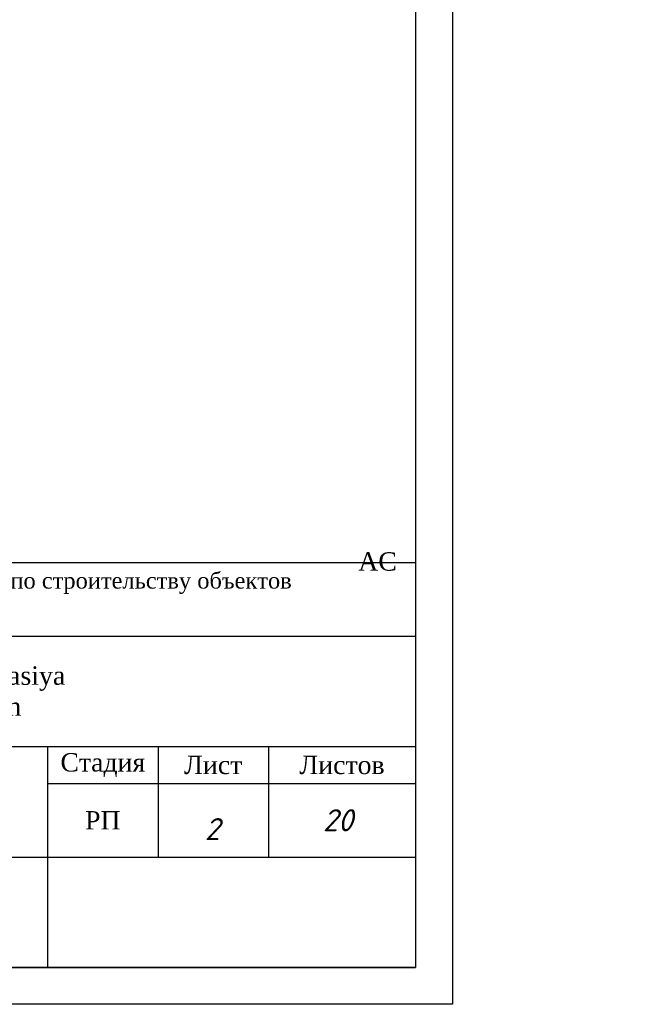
# Model space of a CAD drawing. Extents: x -119078 to 1619993, y 264752 to 340742.
# Tile 17 of 220: x 80498 to 88836, y 297220 to 310594. Entities that reach past the tile are written whole.
import ezdxf

# ---------------------------------------------------------------- set-up
doc = ezdxf.new("R2010")
doc.units = 0
doc.header["$MEASUREMENT"] = 0
doc.linetypes.add('CONTI', pattern=[0])
doc.layers.get('0').update_dxf_attribs({"color": 250, "linetype": 'CONTI'})
for name, color, linetype in [('PDF _Геометрия', 250, 'Continuous'), ('PDF _Текст', 7, 'Continuous'), ('SHTAMP', 250, 'Continuous')]:
    doc.layers.add(name, color=color, linetype=linetype)
doc.layers.add('Графа', color=7, linetype='Continuous', lineweight=30)
doc.layers.add('НАДПИСИ', color=7, linetype='Continuous', lineweight=13)
doc.styles.add('ICOCPEUR', font='isocpeui.ttf')
doc.styles.add('ISO', font='times.ttf')
doc.styles.add('PDF ISOCPEUR Italic', font='isocpeui.ttf')
doc.styles.add('style2', font='times.ttf', dxfattribs={"height": 350})
doc.styles.add('ГОСТ 300', font='isocpeui.ttf', dxfattribs={"height": 250})

# ---------------------------------------------------------------- blocks, each defined once
blk = doc.blocks.new('A$Cbab827f9')
at = {"layer": 'Графа'}
for p, q in [((-18499.99999999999, 5500), (0, 5500)), ((-18499.99999999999, 5500), (0, 5500)), ((0, 5500), (0, 0)), ((0, 5500), (0, 0)), ((-11999.99999999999, 4500), (0, 4500)), ((-18499.99999999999, 3000), (0, 3000)), ((-5000, 3000), (-5000, 0)), ((-3500, 3000), (-3500, 1500)), ((-2000, 3000), (-2000, 1500)), ((-5000, 2500), (0, 2500)), ((-11999.99999999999, 1500), (0, 1500)), ((-18499.99999999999, 0), (0, 0)), ((-18499.99999999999, 0), (0, 0))]:
    blk.add_line(p, q, dxfattribs=at)
at = {"color": 7, "linetype": 'ByBlock', "lineweight": 25, "style": 'ГОСТ 300'}
blk.add_text('20', height=300, dxfattribs=at).set_placement((-1260.695725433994, 1850.237152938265, -2.980232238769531e-08))
at = {"color": 18, "lineweight": 30, "true_color": 0x000000, "insert": (-779.593751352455, 5640.205735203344), "char_height": 300, "attachment_point": 1, "style": 'ISO'}
blk.add_mtext_dynamic_manual_height_columns('\\pi14405.478;{\\C256; \\H0.83333x;\\C7;АС}', width=5530.416411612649, gutter_width=2000, heights=[0], dxfattribs=at)
at = {"layer": 'SHTAMP', "attachment_point": 4, "style": 'style2'}
for s, insert, char_height, width in [('\\pxi0.02539,ql;Заказчик: ГУП «Инжиниринговая компания по строительству объектов водоснабжения и водоотведения» ', (-11863.8644472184, 5040.769967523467), 220, 10364.54547340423), ('{\\H1.00436x;\\C7;Kasbi tumani hududida joylashgan Renovasiya \\Phududining oqova suv tizimini barpo\\C256; qilish}', (-11900.50181027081, 3714.624023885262), 250, 11834.09660776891)]:
    blk.add_mtext(s, dxfattribs=dict(at, insert=insert, char_height=char_height, width=width))
at = {"layer": 'НАДПИСИ', "linetype": 'Continuous', "ltscale": 1000, "char_height": 250, "attachment_point": 5, "style": 'ISO'}
for s, insert, width in [('Стадия', (-4250, 2750), 1400), ('Лист', (-2750, 2750), 1400), ('Листов', (-1000, 2750), 1900), ('РП', (-4249.999936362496, 2000), 12000)]:
    blk.add_mtext(s, dxfattribs=dict(at, insert=insert, width=width))

msp = doc.modelspace()

# ---------------------------------------------------------------- linework, layer by layer
at = {"layer": 'PDF _Геометрия', "lineweight": -3}
msp.add_lwpolyline([(44381.57480568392, 326913.7500491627), (86377.33887611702, 326913.7500491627), (86377.33887611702, 297220.3749827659), (44381.57480568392, 297220.3749827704)], dxfattribs=at)
at = {"layer": 'PDF _Геометрия', "lineweight": 30}
msp.add_lwpolyline([(46379.76026628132, 326414.203676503), (85877.79248789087, 326414.203676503), (85877.79248789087, 297719.9213554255), (46379.76026628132, 297719.9213554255)], close=True, dxfattribs=at)

# ---------------------------------------------------------------- block references
at = {"color": 1, "lineweight": 30}
msp.add_blockref('A$Cbab827f9', (85877.79248789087, 297719.9213554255), dxfattribs=at)

# ---------------------------------------------------------------- texts
at = {"linetype": 'Continuous', "lineweight": 25, "ltscale": 15, "insert": (12863.75952599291, 311222.0174984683), "char_height": 250, "width": 17877.44941089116, "attachment_point": 1, "style": 'ICOCPEUR'}
msp.add_mtext('\\pi4862.31;{\\H1.16667x;\\LАнтисейсмические мероприятия\\P\\pi0;\\H0.71428x;\\l       Для обеспечения сейсмостойкости несущих конструкций и фундаментов соблюдены все условия КМК 2.01.03-19 «Строительство в сейсмических районах».\\P\\pi5355.138;\\H1.4x;\\LАнтикоррозионная защита\\l\\P\\pi0;\\H0.71428x;       Защита конструкций от коррозии должна производиться в соответствии КМК 2.03.11-96 "Защита строительных конструкций от коррозии" ГОСТ 9.402-2004 «Покрытия лакокрасочные. Подготовка (металлических поверхностей перед окрашиванием». Антикоррозионное покрытие должно обеспечивать защиту конструкций. \\P       \\A1;Все несущие металлоконструкции грунтовать и\\A0; окрасить эмалью ПФ-115 (ГОСТ6465-76) за 2 раза по грунтовке ГФ-021 (ГОСТ 25129-82)\\A1;.\\P      Для железобетонных конструкций использовать бетон \\A0;на портландцементе по ГОСТ 10178-85*,\\A1; водонепроницаемости W\\A0;4\\A1; и морозостойкостью F100\\A0;.\\A1;\\P\\A0;       \\A1;Все \\A0;поверхности бетонных и ж.б конструкций, соприкасающиеся с грунтом обмазать \\A1;\\C256;горячим битумом за 2 раза\\A0;\\C0; по ГОСТ 28379-89.}\\P\\pi5566.64787;{\\H1.16666x;\\LАнтипросадочные мероприятия\\A1;\\l\\P\\pi0;\\H0.71428x;        В соответствии с требованиями КМК 2.02.01-98 приняты противопросадочные мероприятия для первого типа грунтовых условий. Для устранения просадочных свойств грунтов I типа предусмотрено уплотнение тяжелыми трамбовками грунтов в основании котлованов и устройство подготовки из бетона класса В7,5. Насыпные грунты и строительный мусор толщиной до 1,5м удалить и заменить засыпкой из ГПС до бетонной подготовки.}', dxfattribs=at)
at = {"layer": 'PDF _Текст', "lineweight": 30, "insert": (83011.75130413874, 299449.8589801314), "char_height": 299.9753808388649, "attachment_point": 7, "style": 'PDF ISOCPEUR Italic'}
msp.add_mtext('2', dxfattribs=at)

doc.saveas('drawing.dxf')
